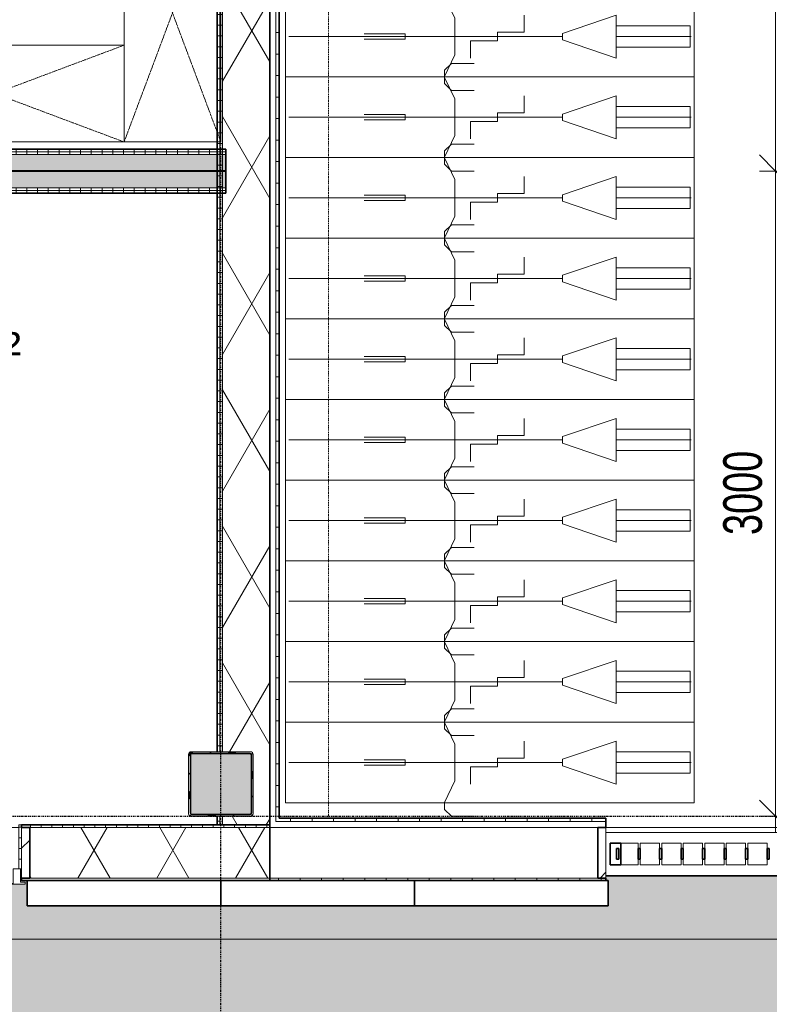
# Model space of a CAD drawing. Header units: millimetres. Extents: x -80560 to 110805, y -11020 to 52719.
# Tile 75 of 152: x 77159 to 80645, y 9126 to 13703. Entities that reach past the tile are written whole.
import ezdxf

# ---------------------------------------------------------------- set-up
doc = ezdxf.new("R2010")
doc.units = ezdxf.units.MM
for name, pattern in [('CENTER2', [20, 8, -4, 4, -4]), ('DASHDOT2', [8, 4, -2, 0, -2]), ('DASHED2', [6, 4, -2]), ('DASHED2-1', [3, 2, -1])]:
    doc.linetypes.add(name, pattern=pattern)
for name, color, linetype, lineweight in [('A-ANNO-DIMS', 211, 'Continuous', 9), ('A-ANNO-DIMS-100', 211, 'Continuous', 9), ('A-AREA-IDEN', 2, 'Continuous', 9), ('A-DETL-GENF', 92, 'Continuous', 18), ('A-DETL-MBND', 5, 'Continuous', 18), ('A-FLOR', 192, 'Continuous', 18), ('A-FLOR-OVHD', 1, 'DASHED2-1', 18), ('A-FLOR-PATT', 8, 'Continuous', 18), ('A-GENM', 13, 'Continuous', 18), ('A-GENM-HDLN', 13, 'DASHED2-1', 18), ('A-GLAZ', 151, 'Continuous', 18), ('A-GLAZ-CWMG', 51, 'Continuous', 18), ('A-GLAZ-SILL', 1, 'Continuous', 18), ('A-WALL', 113, 'Continuous', 35), ('A-WALL-PATT', 111, 'Continuous', 35), ('I-FURN', 30, 'Continuous', 18), ('I-WALL', 2, 'Continuous', 18), ('S-COLS', 52, 'Continuous', 18), ('S-GRID', 1, 'Continuous', 9)]:
    doc.layers.add(name, color=color, linetype=linetype, lineweight=lineweight)
doc.styles.add('Arial', font='arial.ttf', dxfattribs={"height": 180})
doc.styles.add('Arial_6', font='arial.ttf', dxfattribs={"width": 0.7, "height": 180})
doc.dimstyles.new('n3o_1_8', dxfattribs={"dimscale": 304.8, "dimtxt": 183.646692, "dimasz": 0.492126, "dimexe": 0.246063, "dimexo": 0.0625, "dimgap": 0.032808, "dimtad": 1, "dimdec": 0, "dimdsep": 46, "dimtxsty": 'Arial_6', "dimblk1": 'OBLIQUE', "dimblk2": 'OBLIQUE', "dimsah": 1, "dimcen": 0.09, "dimdle": 0.246063, "dimazin": 0, "dimtfac": 1, "dimtdec": 4, "dimtix": 1, "dimtmove": 0, "dimatfit": 3, "dimfxl": 0.246063, "dimfxlon": 1, "dimtvp": 1, "dimtolj": 1, "dimtzin": 0, "dimarcsym": 2})
doc.dimstyles.new('n3o_1_8_3', dxfattribs={"dimscale": 304.8, "dimtxt": 183.646692, "dimasz": 0.492126, "dimexe": 0.246063, "dimexo": 0.0625, "dimgap": 0.032808, "dimtad": 1, "dimdec": 0, "dimdsep": 46, "dimtxsty": 'Arial_6', "dimblk1": 'OBLIQUE', "dimblk2": 'OBLIQUE', "dimsah": 1, "dimcen": 0.09, "dimdle": 0.246063, "dimazin": 0, "dimtfac": 1, "dimtdec": 4, "dimtix": 1, "dimtmove": 0, "dimatfit": 3, "dimfxl": 0.246063, "dimfxlon": 1, "dimtvp": 1, "dimtolj": 1, "dimtzin": 0, "dimarcsym": 2})
pattern_1 = [(270, (75992.32, 13102), (50, 1e-13), [])]
pattern_2 = [(45, (0, 0), (-141.42136, 141.42136), [])]
pattern_3 = [(60, (24894.82, 0), (-274.963, 158.75), []), (120, (24894.82, 0), (-274.963, -158.75), [])]
pattern_4 = [(180, (78321.82, 24927.75), (2e-13, -50), [])]

# ---------------------------------------------------------------- blocks, each defined once
blk = doc.blocks.new('Leonardo College_EHA_1489_R18_CF_situatie_2020_rvt-1-DO_00 begane grond')
at = {"layer": 'A-FLOR-PATT', "lineweight": 9}
h = blk.add_hatch(dxfattribs=at)
h.set_pattern_fill('FP_27', color=93, style=0, pattern_type=2)
h.set_pattern_definition([(90, (0, 0), (-456.197, 456.197), [120.967, -791.427]), (45, (0, 0), (-456.197, 456.197), [120.968, -524.193]), (135, (0, 0), (-456.197, -456.197), [120.968, -524.193])])
h.paths.add_polyline_path([(53547.8, 6923), (67447.4, 6923), (67424.9, 9701), (65130, 9701), (65130, 9711.4), (64440, 9713), (64440, 9701), (64450, 9701), (64450, 9584), (62200, 9584), (62200, 9701), (62210, 9701), (62210, 9720), (61625.9, 9721), (60390, 9721), (60390, 9701), (60400, 9701), (60400, 9584), (57700, 9584), (57700, 9701), (57710, 9701), (57710, 9721), (54990, 9721), (54990, 9701), (55000, 9701), (55000, 9584), (52300, 9584), (52300, 9701), (52268, 9701), (52268, 9694), (52290, 9694), (52290, 9684), (49610, 9684), (49610, 9694), (49632, 9694), (49632, 9701), (49600, 9700), (49600, 9584), (47450, 9584), (47450, 9701), (47418, 9701), (47418, 9694), (47440, 9694), (47440, 9684), (42960, 9684), (42960, 9694), (42982, 9694), (42982, 9701), (42950, 9700), (42950, 9584), (41600, 9584), (41600, 9701), (41568, 9701), (41568, 9694), (41590, 9694), (41590, 9684), (40683.4, 9684), (40682.5, 9678), (39817.5, 9678), (39816.6, 9684), (39710, 9684), (39710, 9694), (39732, 9694), (39732, 9701), (39700, 9701), (39700, 9584), (38800, 9584), (38800, 9701), (38768, 9701), (38768, 9694), (38790, 9694), (38790, 9684), (37910, 9684), (37910, 9694), (37932, 9694), (37932, 9701), (37900, 9701), (37900, 9584), (35200, 9584), (35200, 9701), (35168, 9701), (35168, 9694), (35190, 9694), (35190, 9684), (32510, 9684), (32510, 9694), (32532, 9694), (32532, 9701), (32500, 9701), (32500, 9584), (30100, 9584), (30100, 9701), (30068, 9701), (30068, 9694), (30090, 9694), (30090, 9684), (29210, 9684), (29210, 9694), (29232, 9694), (29232, 9701), (29200, 9701), (29200, 9584), (28527, 9584), (28527, 9701), (28495, 9701), (28495, 9694), (28517, 9694), (28517, 9684), (28412, 9684), (28409.5, 9668), (27544.5, 9668), (27542, 9684), (27437, 9684), (27437, 9694), (27459, 9694), (27459, 9701), (27427, 9701), (27427, 9584), (25750, 9584), (25750, 9701), (25718, 9701), (25718, 9694), (25740, 9694), (25740, 9684), (23960, 9684), (23960, 9694), (23982, 9694), (23982, 9701), (23950, 9700), (23950, 9584), (23050, 9584), (23050, 9701), (23018, 9701), (23018, 9694), (23040, 9694), (23040, 9684), (22160, 9684), (22160, 9694), (22182, 9694), (22182, 9701), (22150, 9701), (22150, 9584), (20350, 9584), (20350, 9701), (20318, 9701), (20318, 9694), (20340, 9694), (20340, 9684), (15860, 9684), (15860, 9694), (15882, 9694), (15882, 9701), (15850, 9700), (15850, 9584), (14384, 9584), (14384, 9721), (7590.2, 9721), (7590.2, 6923), (52710.1, 6923)], flags=0)
h.paths.add_polyline_path([(30068, 9713), (30073, 9713), (30073, 9721), (30068, 9721)], flags=0)
h.paths.add_polyline_path([(29227, 9713), (29232, 9713), (29232, 9721), (29227, 9721)], flags=0)
at = {"layer": 'A-FLOR', "color": 7}
blk.add_line((57710, 9721), (54990, 9721), dxfattribs=at)
blk = doc.blocks.new('NLRS_28_SCO_UN_staalkolom koker betongevuld_gen_CGA - kolom A-V231-DO_00 begane grond')
at = {"layer": 'S-COLS', "lineweight": 5}
h = blk.add_hatch(dxfattribs=at)
h.set_pattern_fill('FP_199', color=256, style=0, pattern_type=2)
h.set_pattern_definition([(45, (-53200, -10150), (-99.99975, 99.99975), []), (45, (-53115, -10150), (-99.99975, 99.99975), []), (45, (-53110, -10150), (-99.99975, 99.99975), []), (45, (-53105, -10150), (-99.99975, 99.99975), []), (45, (-53100, -10150), (-99.99975, 99.99975), []), (45, (-53095, -10150), (-99.99975, 99.99975), []), (45, (-53090, -10150), (-99.99975, 99.99975), []), (45, (-53085, -10150), (-99.99975, 99.99975), [])])
h.paths.add_polyline_path([(138, -150), (146.5, -146.5), (150, -138), (150, 138), (146.5, 146.5), (138, 150), (-138, 150), (-146.5, 146.5), (-150, 138), (-150, -138), (-146.5, -146.5), (-138, -150)], flags=0)
h.paths.add_polyline_path([(-134, -142), (-139.7, -139.7), (-142, -134), (-142, 134), (-139.7, 139.7), (-134, 142), (134, 142), (139.7, 139.7), (142, 134), (142, -134), (139.7, -139.7), (134, -142)], flags=0)
at = {"layer": 'S-COLS', "lineweight": 9}
blk.add_hatch(color=256, dxfattribs=at).paths.add_polyline_path([(134, -142), (139.7, -139.7), (142, -134), (142, 134), (139.7, 139.7), (134, 142), (-134, 142), (-139.7, 139.7), (-142, 134), (-142, -134), (-139.7, -139.7), (-134, -142)], flags=0)
at = {"layer": 'S-COLS'}
for p, q in [((-150, 138), (-150, -138)), ((138, 150), (-138, 150)), ((-134, 142), (134, 142)), ((150, -138), (150, 138)), ((-142, -134), (-142, 134)), ((142, 134), (142, -134)), ((-138, -150), (138, -150)), ((134, -142), (-134, -142))]:
    blk.add_line(p, q, dxfattribs=at)
at = {"layer": 'S-COLS', "lineweight": 35}
for p, q in [((134, 142), (-134, 142)), ((-142, 134), (-142, -134)), ((142, -134), (142, 134)), ((-134, -142), (134, -142))]:
    blk.add_line(p, q, dxfattribs=at)
at = {"layer": 'S-COLS'}
for centre, radius, start, end in [((-138, 138), 12, 90, 180), ((-134, 134), 8, 90, 180), ((134, 134), 8, 0, 90), ((138, 138), 12, 0, 90), ((-134, -134), 8, 180, 270), ((134, -134), 8, 270, 0), ((-138, -138), 12, 180, 270), ((138, -138), 12, 270, 360)]:
    blk.add_arc(centre, radius, start, end, dxfattribs=at)
at = {"layer": 'S-COLS', "lineweight": 35}
for centre, start, end in [((-134, 134), 90, 180), ((134, 134), 360, 90), ((-134, -134), 180, 270), ((134, -134), 270, 360)]:
    blk.add_arc(centre, 8, start, end, dxfattribs=at)
blk = doc.blocks.new('19112_SW_LeonardoCollege_R2020_rvt-1-DO_00 begane grond')
at = {"layer": 'A-WALL', "color": 50, "lineweight": 9}
for p, q in [((54990, 9925), (57710, 9925)), ((57710, 9725), (54990, 9725))]:
    blk.add_line(p, q, dxfattribs=at)
at = {"color": 50, "lineweight": 9}
blk.add_blockref('NLRS_28_SCO_UN_staalkolom koker betongevuld_gen_CGA - kolom A-V231-DO_00 begane grond', (53200, 10150), dxfattribs=at)
blk = doc.blocks.new('NLRS_41_GM_WPB_spouwlat-SH_generiek_ISR - 235x38-V65-DO_00 begane grond')
at = {"layer": 'A-GENM'}
h = blk.add_hatch(dxfattribs=at)
h.set_pattern_fill('FP_81', color=256, style=0, pattern_type=2)
h.set_pattern_definition(pattern_2)
h.paths.add_polyline_path([(52311, 9713), (52311, 9948), (52273, 9948), (52273, 9713)], flags=0)
for p, q in [((52311, 9948), (52273, 9948)), ((52273, 9948), (52273, 9713)), ((52311, 9713), (52311, 9948)), ((52273, 9713), (52311, 9713))]:
    blk.add_line(p, q, dxfattribs=at)
blk = doc.blocks.new('NLRS_41_GM_WPB_spouwlat-SH_generiek_ISR - 235x38-33868843-DO_00 begane grond')
at = {"layer": 'A-DETL-MBND'}
for p, q in [((32539, 9948), (35161, 9948)), ((32527, 9713), (32532, 9713)), ((35168, 9713), (35173, 9713))]:
    blk.add_line(p, q, dxfattribs=at)
blk = doc.blocks.new('41_dagkanten_SH_generiek_ISR - 12x204_5-V66-DO_00 begane grond')
at = {"layer": 'A-GENM'}
h = blk.add_hatch(dxfattribs=at)
h.set_pattern_fill('FP_80', color=256, style=0, pattern_type=2)
h.set_pattern_definition([(0, (0, 0), (0, 50), [])])
h.paths.add_polyline_path([(52261, 9756), (52273, 9756), (52273, 9960.5), (52261, 9960.5)], flags=0)
for p, q in [((52273, 9960.5), (52261, 9960.5)), ((52261, 9960.5), (52261, 9756)), ((52273, 9756), (52273, 9960.5)), ((52268, 9756), (52273, 9756))]:
    blk.add_line(p, q, dxfattribs=at)
blk = doc.blocks.new('merk 2700 vast glas HOOG - merk 2700 vast glas HOOG-33734846-DO_00 begane grond')
at = {"layer": 'A-GLAZ'}
for p, q in [((-1318, 72), (-1284, 72)), ((-1318, 10), (-1318, 72)), ((-1284, 72), (-1284, 4)), ((1284, 72), (1318, 72)), ((1284, 4), (1284, 72)), ((1318, 72), (1318, 10)), ((-1340, 10), (-1318, 10)), ((-1340, 0), (-1340, 10)), ((-1284, 4), (-1262, 4)), ((-1262, 4), (-1262, 0)), ((1262, 4), (1284, 4)), ((1262, 0), (1262, 4)), ((1318, 10), (1340, 10)), ((1340, 10), (1340, 0)), ((-1262, 0), (-1340, 0)), ((1340, 0), (1262, 0))]:
    blk.add_line(p, q, dxfattribs=at)
at = {"layer": 'A-GLAZ-SILL'}
for p, q in [((-1262, 4), (1262, 4)), ((-1262, 0), (1262, 0))]:
    blk.add_line(p, q, dxfattribs=at)
blk = doc.blocks.new('Rectangular Mullion - 90_n3o_terreinomheining_koker_50x100-33964611-DO_00 begane grond')
at = {"layer": 'A-GLAZ-CWMG', "lineweight": 35}
for p, q in [((-50, 50), (0, 50)), ((-50, -50), (-50, 50)), ((0, 50), (0, -50)), ((0, -50), (-50, -50))]:
    blk.add_line(p, q, dxfattribs=at)
blk = doc.blocks.new('Rectangular Mullion - 90_n3o_terreinomheining_koker_50x100-V68-DO_00 begane grond')
at = {"layer": 'A-GLAZ-CWMG'}
for p, q in [((57450, 9850), (57450, 9875)), ((57450, 9875), (57540, 9875)), ((57540, 9875), (57540, 9850)), ((57450, 9775), (57450, 9800)), ((57540, 9800), (57540, 9775)), ((57540, 9775), (57450, 9775))]:
    blk.add_line(p, q, dxfattribs=at)
blk = doc.blocks.new('Rectangular Mullion - 90_n3o_terreinomheining_koker_50x100-V69-DO_00 begane grond')
at = {"layer": 'A-GLAZ-CWMG'}
for p, q in [((55060, 9875), (55140, 9875)), ((55140, 9875), (55140, 9850)), ((55140, 9800), (55140, 9775)), ((55140, 9775), (55060, 9775))]:
    blk.add_line(p, q, dxfattribs=at)
blk = doc.blocks.new('Rectangular Mullion - 90_n3o_terreinomheining_stripstaal_10x50-33965629-DO_00 begane grond')
at = {"layer": 'A-GLAZ-CWMG', "lineweight": 35}
for p, q in [((-5, 25), (5, 25)), ((-5, -25), (-5, 25)), ((5, 25), (5, -25)), ((5, -25), (-5, -25))]:
    blk.add_line(p, q, dxfattribs=at)
blk = doc.blocks.new('Rectangular Mullion - 90_n3o_terreinomheining_stripstaal_10x50-33964604-DO_00 begane grond')
at = {"layer": 'A-GLAZ-CWMG', "lineweight": 35}
for p, q in [((-5, 25), (5, 25)), ((-5, -25), (-5, 25)), ((5, 25), (5, -25)), ((5, -25), (-5, -25))]:
    blk.add_line(p, q, dxfattribs=at)
blk = doc.blocks.new('00_EHA_GEN_normaal fiets_small - 00_EHA_GEN_normaal fiets_small-30428891-DO_00 begane grond')
at = {"layer": 'A-GENM'}
for p, q in [((-159.6, 218.1), (-128.3, 250)), ((-128.3, 250), (-22.6, 250)), ((-159.6, 185.5), (-159.6, 218.1)), ((-112.6, 85.2), (-159.6, 185.5)), ((210.7, 100), (210.7, 20)), ((387.8, 15), (637.8, 100)), ((637.8, 100), (637.8, -100)), ((-112.6, -85.2), (-112.6, 85.2)), ((638.7, 50), (981.9, 50)), ((981.9, 50), (981.9, -50)), ((-342.4, 12), (-534.1, 12)), ((-342.4, -12), (-342.4, 12)), ((85.6, 20), (85.6, -20)), ((210.7, 20), (85.6, 20)), ((387.8, -15), (387.8, 15)), ((-884.1, 0), (387.8, 0)), ((-884.1, 0), (387.8, 0)), ((-534.1, -12), (-342.4, -12)), ((-39.6, -20), (-39.6, -100)), ((85.6, -20), (-39.6, -20)), ((637.8, -100), (387.8, -15)), ((986.1, 0), (637.8, 0)), ((-159.6, -185.5), (-112.6, -85.2)), ((981.9, -50), (638.7, -50)), ((-159.6, -218), (-159.6, -185.5)), ((-128.3, -250), (-159.6, -218)), ((-22.6, -250), (-128.3, -250))]:
    blk.add_line(p, q, dxfattribs=at)
at = {"layer": 'A-GENM-HDLN'}
for p, q in [((-900, -187.5), (-900, 187.5)), ((1000, 187.5), (-900, 187.5)), ((1000, -187.5), (1000, 187.5)), ((-900, -187.5), (1000, -187.5))]:
    blk.add_line(p, q, dxfattribs=at)
blk = doc.blocks.new('82_kast zonder deur - Stellingkast 120x45cm ntb_-32851537-DO_00 begane grond')
at = {"layer": 'I-FURN', "linetype": 'DASHED2'}
for p, q in [((-600, -225), (-600, 225)), ((-600, 225), (600, 225)), ((600, 225), (-600, -225)), ((-600, 225), (600, -225)), ((600, 225), (-600, 225)), ((-600, 225), (-600, -225)), ((-600, -225), (-600, 225)), ((-600, 225), (600, 225)), ((600, 225), (600, -225)), ((600, -225), (600, 225)), ((600, 225), (600, -225)), ((600, -225), (-600, -225)), ((-600, -225), (600, -225)), ((600, -225), (-600, -225))]:
    blk.add_line(p, q, dxfattribs=at)
blk = doc.blocks.new('82_kast zonder deur - Stellingkast 120x45cm ntb_-V197-DO_00 begane grond')
at = {"layer": 'I-FURN', "linetype": 'DASHED2'}
for p, q in [((-600, -225), (-600, 225)), ((-600, 225), (600, 225)), ((600, 225), (-600, -225)), ((-600, 225), (600, -225)), ((600, 225), (-600, 225)), ((-600, 225), (-600, -225)), ((-600, -225), (-600, 207)), ((600, 225), (600, -225)), ((600, -225), (600, 225)), ((600, 207), (600, -225)), ((600, -225), (-600, -225)), ((-600, -225), (600, -225)), ((150, -225), (-600, -225)), ((600, -225), (150, -225))]:
    blk.add_line(p, q, dxfattribs=at)
blk = doc.blocks.new('NLRS_41_GM_WPB_spouwlat-SH_generiek_ISR - 235x38-V268-DO_00 begane grond')
at = {"layer": 'A-GENM'}
h = blk.add_hatch(dxfattribs=at)
h.set_pattern_fill('FP_81', color=256, style=0, pattern_type=2)
h.set_pattern_definition(pattern_2)
h.paths.add_polyline_path([(54990, 9713), (54990, 9948), (54952, 9948), (54952, 9713)], flags=0)
for p, q in [((54990, 9948), (54952, 9948)), ((54952, 9948), (54952, 9713)), ((54990, 9713), (54990, 9948)), ((54952, 9713), (54990, 9713))]:
    blk.add_line(p, q, dxfattribs=at)
blk = doc.blocks.new('01_n3o_symbool_lijn_met_tekst - brandwerend_B60-31157474-DO_00 begane grond')
at = {"layer": 'A-DETL-GENF', "color": 3, "linetype": 'DASHDOT2'}
blk.add_line((0, 0), (8362.5, 0), dxfattribs=at)
blk = doc.blocks.new('DIMBLOCK272-DO_00 begane grond')
at = {"layer": 'A-ANNO-DIMS-100'}
for p, q in [((102364.8, 10470.3), (102364.8, 5571.3)), ((102364.8, 5646.3), (102364.8, 10470.3)), ((39278.8, 5646.3), (39353.8, 5721.3)), ((39278.8, 5721.3), (39278.8, 5571.3)), ((39278.8, 5646.3), (39278.8, 5721.3)), ((102364.8, 5646.3), (102439.8, 5721.3)), ((39203.8, 5646.3), (102439.8, 5646.3)), ((39278.8, 5646.3), (39203.8, 5571.3)), ((102364.8, 5646.3), (102289.8, 5571.3))]:
    blk.add_line(p, q, dxfattribs=at)
at = {"layer": 'A-ANNO-DIMS-100', "color": 0, "insert": (70581.7, 5889.9), "char_height": 180, "width": 576.368, "attachment_point": 1, "line_spacing_factor": 0.941778, "style": 'Arial_6'}
blk.add_mtext('63086', dxfattribs=at)
blk = doc.blocks.new('_Oblique')
at = {"color": 0, "linetype": 'ByBlock', "lineweight": -2}
blk.add_line((-0.5, -0.5), (0.5, 0.5), dxfattribs=at)
blk = doc.blocks.new('DIMBLOCK634-DO_00 begane grond')
at = {"layer": 'A-ANNO-DIMS-100'}
for p, q in [((80674.1, 12999.5), (80599.1, 13074.5)), ((80599.1, 12999.5), (80749.1, 12999.5)), ((80674.1, 12999.5), (80599.1, 12999.5)), ((80674.1, 9925), (80674.1, 12999.5)), ((80674.1, 12999.5), (80749.1, 12924.5)), ((80674.1, 10000), (80599.1, 10075)), ((80599.1, 10000), (80749.1, 10000)), ((80674.1, 10000), (80599.1, 10000)), ((80674.1, 10000), (80749.1, 9925))]:
    blk.add_line(p, q, dxfattribs=at)
at = {"layer": 'A-ANNO-DIMS-100', "color": 0, "insert": (80430.5, 11307.6), "char_height": 180, "width": 461.094, "attachment_point": 1, "rotation": 90, "line_spacing_factor": 0.941778, "style": 'Arial_6'}
blk.add_mtext('3000', dxfattribs=at)
blk = doc.blocks.new('DIMBLOCK635-DO_00 begane grond')
at = {"layer": 'A-ANNO-DIMS-100'}
for p, q in [((80674.1, 18047.5), (80599.1, 18122.5)), ((80599.1, 18047.5), (80749.1, 18047.5)), ((80674.1, 18047.5), (80599.1, 18047.5)), ((80674.1, 12999.5), (80674.1, 18047.5)), ((80674.1, 18047.5), (80749.1, 17972.5)), ((80674.1, 12999.5), (80599.1, 13074.5)), ((80599.1, 12999.5), (80749.1, 12999.5)), ((80674.1, 12999.5), (80599.1, 12999.5)), ((80674.1, 12999.5), (80749.1, 12924.5))]:
    blk.add_line(p, q, dxfattribs=at)
at = {"layer": 'A-ANNO-DIMS-100', "color": 0, "insert": (80430.5, 15331.4), "char_height": 180, "width": 461.094, "attachment_point": 1, "rotation": 90, "line_spacing_factor": 0.941778, "style": 'Arial_6'}
blk.add_mtext('5048', dxfattribs=at)

msp = doc.modelspace()

# ---------------------------------------------------------------- hatches: boundary and pattern name
at = {"layer": 'A-WALL-PATT', "lineweight": 18}
h = msp.add_hatch(dxfattribs=at)
h.set_pattern_fill('FP_226', color=256, angle=90, style=0, pattern_type=2)
h.set_pattern_definition([(180, (78365.82, 24943.5), (5e-13, -100), [])])
h.paths.add_polyline_path([(78365.8, 9992), (78365.8, 39923), (78349.8, 39923), (78349.8, 9992)], flags=0)
h = msp.add_hatch(dxfattribs=at)
h.set_pattern_fill('FP_2', color=256, style=0, pattern_type=2)
h.set_pattern_definition(pattern_3)
h.paths.add_polyline_path([(78321.8, 9960.5), (78321.8, 39895), (78101.8, 39895), (78101.8, 35350), (78231.9, 35349.1), (78240.4, 35345.6), (78244.8, 35335), (78244, 35062.9), (78240.4, 35054.4), (78229.8, 35050), (78101.8, 35050), (78101.8, 29050), (78234.5, 29049.3), (78241.3, 29046.5), (78244.8, 29038), (78244.1, 28760.3), (78241.3, 28753.5), (78232.8, 28750), (78101.8, 28750), (78101.8, 22750), (78231.9, 22749.1), (78240.4, 22745.6), (78244.8, 22735), (78244, 22462.9), (78240.4, 22454.4), (78229.8, 22450), (78101.8, 22450), (78101.8, 10300), (78234.5, 10299.3), (78241.3, 10296.5), (78244.8, 10288), (78244.1, 10010.3), (78241.3, 10003.5), (78232.8, 10000), (78101.8, 10000), (78101.8, 9960.5), (78297.9, 9960.5)], flags=0)
h = msp.add_hatch(dxfattribs=at)
h.set_pattern_fill('FP_158', color=256, angle=90, style=0, pattern_type=2)
h.set_pattern_definition(pattern_4)
h.paths.add_polyline_path([(78076.8, 9960.5), (78089.3, 9960.5), (78089.3, 10000), (78076.8, 10000)], flags=0)
h.paths.add_polyline_path([(78089.3, 10300), (78089.3, 17725), (78076.8, 17725), (78076.8, 10300), (78088.8, 10300)], flags=0)
h.paths.add_polyline_path([(78089.3, 17800), (78089.3, 17970), (78076.8, 17970), (78076.8, 17800)], flags=0)
h.paths.add_polyline_path([(78076.8, 18125), (78089.3, 18125), (78089.3, 22450), (78076.8, 22450), (78076.8, 18137.5)], flags=0)
h.paths.add_polyline_path([(78079.5, 22750), (78089.3, 22750), (78089.3, 28750), (78076.8, 28750), (78076.8, 22750)], flags=0)
h.paths.add_polyline_path([(78089.3, 29050), (78089.3, 35050), (78076.8, 35050), (78076.8, 29050), (78083.2, 29050)], flags=0)
h.paths.add_polyline_path([(78089.3, 35350), (78089.3, 39662.5), (78076.8, 39662.5), (78076.8, 35350), (78086.8, 35350)], flags=0)
h = msp.add_hatch(dxfattribs=at)
h.set_pattern_fill('FP_158', color=256, angle=90, style=0, pattern_type=2)
h.set_pattern_definition(pattern_4)
h.paths.add_polyline_path([(78089.3, 9960.5), (78101.8, 9960.5), (78101.8, 10000), (78089.3, 10000)], flags=0)
h.paths.add_polyline_path([(78101.8, 10300), (78101.8, 17750), (78089.3, 17750), (78089.3, 10300), (78101.3, 10300)], flags=0)
h.paths.add_polyline_path([(78089.3, 17800), (78101.8, 17800), (78101.8, 17970), (78089.3, 17970), (78089.3, 17920.7)], flags=0)
h.paths.add_polyline_path([(78101.8, 18125), (78101.8, 22450), (78089.3, 22450), (78089.3, 18125)], flags=0)
h.paths.add_polyline_path([(78099.1, 22750), (78101.8, 22750), (78101.8, 28750), (78089.3, 28750), (78089.3, 22750), (78094.8, 22750)], flags=0)
h.paths.add_polyline_path([(78095.5, 29050), (78101.8, 29050), (78101.8, 35050), (78089.3, 35050), (78089.3, 29050), (78094.8, 29050)], flags=0)
h.paths.add_polyline_path([(78091.8, 35350), (78101.8, 35350), (78101.8, 39675), (78089.3, 39675), (78089.3, 35350)], flags=0)
h = msp.add_hatch(dxfattribs=at)
h.set_pattern_fill('FP_43', color=256, angle=-270, style=0, pattern_type=2)
h.set_pattern_definition(pattern_1)
h.paths.add_polyline_path([(78117.3, 13089.5), (78117.3, 13102), (74059.8, 13102), (74059.8, 13089.5), (74773.8, 13089.5)], flags=0)
h.paths.add_polyline_path([(73879.8, 13089.5), (73879.8, 13102), (73867.3, 13102), (73867.3, 13089.5)], flags=0)
h = msp.add_hatch(dxfattribs=at)
h.set_pattern_fill('FP_43', color=256, angle=-270, style=0, pattern_type=2)
h.set_pattern_definition(pattern_1)
h.paths.add_polyline_path([(78117.3, 13077), (78117.3, 13089.5), (74047.3, 13088.4), (74047.3, 13077), (74773.8, 13077)], flags=0)
h.paths.add_polyline_path([(73879.8, 13077), (73892.3, 13077), (73892.3, 13089.5), (73879.8, 13089.5)], flags=0)
at = {"layer": 'A-WALL-PATT', "lineweight": 5}
for points in [[(78117.3, 13002), (78117.3, 13077), (73892.3, 13077), (73892.8, 13002), (74773.8, 13002)], [(78117.3, 12922), (78117.3, 12997), (73972.3, 12997), (73972.3, 12922), (74773.8, 12922)]]:
    msp.add_hatch(color=256, dxfattribs=at).paths.add_polyline_path(points, flags=0)
at = {"layer": 'A-WALL-PATT', "lineweight": 18}
h = msp.add_hatch(dxfattribs=at)
h.set_pattern_fill('FP_43', color=256, angle=-270, style=0, pattern_type=2)
h.set_pattern_definition(pattern_1)
h.paths.add_polyline_path([(78117.3, 12909.5), (78117.3, 12922), (74047.3, 12921.7), (74047.3, 12909.5), (74773.8, 12909.5)], flags=0)
h = msp.add_hatch(dxfattribs=at)
h.set_pattern_fill('FP_43', color=256, angle=-270, style=0, pattern_type=2)
h.set_pattern_definition(pattern_1)
h.paths.add_polyline_path([(78117.3, 12897), (78117.3, 12909.5), (74059.8, 12909.5), (74059.8, 12897), (74773.8, 12897)], flags=0)
h = msp.add_hatch(dxfattribs=at)
h.set_pattern_fill('FP_232', color=256, angle=-270, style=0, pattern_type=2)
h.set_pattern_definition([(270, (88518.82, 9992), (100, 4e-13), [])])
h.paths.add_polyline_path([(98561.2, 9976), (98715.8, 9976), (98715.8, 9992), (98404.8, 9991), (98404.8, 9977.2), (98444.8, 9976)], flags=0)
h.paths.add_polyline_path([(94156.2, 9976), (94194.8, 9977.1), (94194.8, 9992), (93854.8, 9992), (93854.8, 9976)], flags=0)
h.paths.add_polyline_path([(88870.1, 9976), (89334.8, 9976), (89334.8, 9992), (87104.8, 9992), (87104.8, 9976), (88576.4, 9976)], flags=0)
h.paths.add_polyline_path([(84758.7, 9976), (85284.8, 9976), (85284.8, 9992), (82604.8, 9992), (82604.8, 9976), (84171.3, 9976)], flags=0)
h.paths.add_polyline_path([(79884.8, 9976), (79884.8, 9992), (78349.8, 9992), (78349.8, 9976), (79472.6, 9976)], flags=0)
h = msp.add_hatch(dxfattribs=at)
h.set_pattern_fill('FP_2', color=256, style=0, pattern_type=2)
h.set_pattern_definition(pattern_3)
h.paths.add_polyline_path([(78297.9, 9713), (78321.8, 9713), (78321.8, 9948), (77205.8, 9948), (77205.8, 9713), (77710.5, 9713)], flags=0)
h.paths.add_polyline_path([(74483.8, 9713), (74483.8, 9948), (72355.8, 9948), (72355.8, 9713), (74186.5, 9713)], flags=0)
h.paths.add_polyline_path([(67725.7, 9713), (67833.8, 9713), (67833.8, 9948), (66505.8, 9948), (66505.8, 9713), (66551, 9713)], flags=0)
h.paths.add_polyline_path([(64495.3, 9713), (64583.8, 9713), (64583.8, 9948), (63705.8, 9948), (63705.8, 9713), (64201.6, 9713)], flags=0)
h.paths.add_polyline_path([(62783.8, 9713), (62783.8, 9948), (60105.8, 9948), (60105.8, 9713), (62733.3, 9713)], flags=0)
h.paths.add_polyline_path([(57153.5, 9713), (57383.8, 9713), (57383.8, 9948), (55005.8, 9948), (55005.8, 9713), (56566.2, 9713)], flags=0)
h.paths.add_polyline_path([(54083.8, 9713), (54083.8, 9948), (53432.8, 9948), (53432.8, 9713), (53629.4, 9713)], flags=0)
h.paths.add_polyline_path([(52310.8, 9713), (52310.8, 9948), (50655.8, 9948), (50655.8, 9713), (52161.1, 9713)], flags=0)
h.paths.add_polyline_path([(46875, 9713), (47033.8, 9713), (47033.8, 9948), (45255.8, 9948), (45255.8, 9713), (46581.3, 9713)], flags=0)
h.paths.add_polyline_path([(48833.8, 9713), (48833.8, 9948), (47955.8, 9948), (47955.8, 9713), (48343.3, 9713)], flags=0)
h.paths.add_polyline_path([(40733.8, 9713), (40733.8, 9948), (39407.8, 9948), (39407.8, 9713), (40707.9, 9713)], flags=0)
h = msp.add_hatch(dxfattribs=at)
h.set_pattern_fill('FP_231', color=256, angle=90, style=0, pattern_type=2)
h.set_pattern_definition([(90, (58858.82, 9701), (-50, -2e-13), [])])
h.paths.add_polyline_path([(77167.8, 9948), (78321.8, 9948), (78321.8, 9960.5), (77167.8, 9960.5)], flags=0)
h.paths.add_polyline_path([(72317.8, 9948), (74521.8, 9948), (74521.8, 9960.5), (72317.8, 9960.5)], flags=0)
h.paths.add_polyline_path([(67725.7, 9948), (67871.8, 9948), (67871.8, 9960.5), (66467.8, 9960.5), (66467.8, 9948), (66551, 9948)], flags=0)
h.paths.add_polyline_path([(64583.8, 9948), (64621.8, 9948), (64621.8, 9960.5), (63667.8, 9960.5), (63667.8, 9948), (64201.6, 9948)], flags=0)
h.paths.add_polyline_path([(62821.8, 9948), (62821.8, 9960.5), (60067.8, 9960.5), (60067.8, 9948), (62783.8, 9948)], flags=0)
h.paths.add_polyline_path([(56566.2, 9948), (57421.8, 9948), (57421.8, 9960.5), (54967.8, 9960.5), (54967.8, 9948), (56272.5, 9948)], flags=0)
h.paths.add_polyline_path([(53923.1, 9948), (54121.8, 9948), (54121.8, 9960.5), (53394.8, 9960.5), (53394.8, 9948), (53629.4, 9948)], flags=0)
h.paths.add_polyline_path([(51867.4, 9948), (52348.8, 9948), (52348.8, 9960.5), (50617.8, 9960.5), (50617.8, 9948), (51573.7, 9948)], flags=0)
h.paths.add_polyline_path([(48871.8, 9948), (48871.8, 9960.5), (47917.8, 9960.5), (47917.8, 9948), (48833.8, 9948)], flags=0)
h.paths.add_polyline_path([(47071.8, 9948), (47071.8, 9960.5), (45217.8, 9960.5), (45217.8, 9948), (47033.8, 9948)], flags=0)
h.paths.add_polyline_path([(40707.9, 9948), (40771.8, 9948), (40771.8, 9960.5), (39642.8, 9960.5), (39642.8, 9948)], flags=0)
h = msp.add_hatch(dxfattribs=at)
h.set_pattern_fill('FP_230', color=256, style=0, pattern_type=2)
h.set_pattern_definition([(0, (58858.82, 9701), (2e-14, 50), [])])
h.paths.add_polyline_path([(78321.8, 9701), (78321.8, 9713), (77167.8, 9713), (77167.8, 9701), (78297.9, 9701)], flags=0)
h.paths.add_polyline_path([(74521.8, 9701), (74521.8, 9713), (72317.8, 9713), (72317.8, 9701), (74186.5, 9701)], flags=0)
h.paths.add_polyline_path([(67725.7, 9701), (67871.8, 9701), (67871.8, 9713), (66467.8, 9713), (66467.8, 9701), (66551, 9701)], flags=0)
h.paths.add_polyline_path([(64621.8, 9701), (64621.8, 9713), (63667.8, 9713), (63667.8, 9701), (64495.3, 9701)], flags=0)
h.paths.add_polyline_path([(62733.3, 9701), (62821.8, 9701), (62821.8, 9713), (60067.8, 9713), (60067.8, 9701), (62439.6, 9701)], flags=0)
h.paths.add_polyline_path([(57421.8, 9701), (57421.8, 9713), (54967.8, 9713), (54967.8, 9701), (57153.5, 9701)], flags=0)
h.paths.add_polyline_path([(53629.4, 9701), (54121.8, 9701), (54121.8, 9713), (53394.8, 9713), (53394.8, 9701)], flags=0)
h.paths.add_polyline_path([(52161.1, 9701), (52348.8, 9701), (52348.8, 9713), (50617.8, 9713), (50617.8, 9701), (51867.4, 9701)], flags=0)
h.paths.add_polyline_path([(48049.7, 9701), (48871.8, 9701), (48871.8, 9713), (47917.8, 9713), (47917.8, 9701)], flags=0)
h.paths.add_polyline_path([(46581.3, 9701), (47071.8, 9701), (47071.8, 9713), (45217.8, 9713), (45217.8, 9701), (45406.6, 9701)], flags=0)
h.paths.add_polyline_path([(39395.8, 9701), (40771.8, 9701), (40771.8, 9713), (39395.8, 9713)], flags=0)
h = msp.add_hatch(dxfattribs=at)
h.set_pattern_fill('FP_77', color=256, angle=90, style=0, pattern_type=2)
h.set_pattern_definition([(90, (90363.32, 9701), (-100, -3e-13), [])])
h.paths.add_polyline_path([(100286.9, 9701), (100286.9, 9713), (93854.8, 9713), (93854.8, 9701), (99442.3, 9701)], flags=0)
h.paths.add_polyline_path([(88870.1, 9701), (89334.8, 9701), (89334.8, 9713), (87104.8, 9713), (87104.8, 9701), (88576.4, 9701)], flags=0)
h.paths.add_polyline_path([(85052.3, 9701), (85284.8, 9701), (85284.8, 9713), (82604.8, 9713), (82604.8, 9701), (84758.7, 9701)], flags=0)
h.paths.add_polyline_path([(79472.6, 9701), (79884.8, 9701), (79884.8, 9713), (78321.8, 9713), (78321.8, 9701)], flags=0)

# ---------------------------------------------------------------- linework, layer by layer
at = {"layer": 'A-FLOR'}
msp.add_line((79884.8, 9948), (82604.8, 9948), dxfattribs=at)
at = {"layer": 'A-FLOR-OVHD'}
msp.add_line((102310.7, 9429), (36723.8, 9429), dxfattribs=at)
at = {"layer": 'A-WALL', "lineweight": 18}
for p, q in [((78349.8, 39923), (78349.8, 9976)), ((78101.8, 22450), (78101.8, 10300)), ((78089.3, 17725), (78089.3, 10300)), ((78117.3, 13077), (74047.3, 13077)), ((78117.3, 13089.5), (74059.8, 13089.5)), ((78117.3, 13002), (73967.3, 13002)), ((78117.3, 12997), (73972.3, 12997)), ((78117.3, 12922), (74047.3, 12922)), ((78117.3, 12909.5), (74059.8, 12909.5)), ((78089.3, 10000), (78089.3, 9960.5)), ((78101.8, 10000), (78101.8, 9960.5)), ((77205.8, 9948), (79846.8, 9948)), ((78349.8, 9976), (79884.8, 9976)), ((77167.8, 9713), (77162.8, 9713)), ((77205.8, 9713), (79846.8, 9713)), ((77167.8, 9701), (77162.8, 9701))]:
    msp.add_line(p, q, dxfattribs=at)
at = {"layer": 'A-WALL'}
for p, q in [((78365.8, 9992), (78365.8, 39939)), ((78321.8, 9701), (78321.8, 39895)), ((78076.8, 17712.5), (78076.8, 10300)), ((78076.8, 10000), (78076.8, 9960.5)), ((79884.8, 9992), (78365.8, 9992)), ((79884.8, 9948), (79884.8, 9992)), ((78321.8, 9960.5), (77167.8, 9960.5)), ((77167.8, 9960.5), (77167.8, 9948)), ((77167.8, 9948), (77205.8, 9948)), ((77205.8, 9948), (77205.8, 9713)), ((79846.8, 9713), (79846.8, 9948)), ((79846.8, 9948), (79884.8, 9948)), ((77205.8, 9713), (77167.8, 9713)), ((77167.8, 9713), (77167.8, 9701)), ((79884.8, 9713), (79846.8, 9713)), ((79884.8, 9701), (79884.8, 9713)), ((79894.8, 9701), (77167.8, 9701)), ((77194.8, 9701), (77194.8, 9584)), ((78094.8, 9584), (78094.8, 9701)), ((78994.8, 9701), (78994.8, 9584)), ((79894.8, 9584), (79894.8, 9701)), ((77194.8, 9584), (79894.8, 9584))]:
    msp.add_line(p, q, dxfattribs=at)
at = {"layer": 'I-WALL', "lineweight": 35}
for p, q in [((78117.3, 13102), (74072.3, 13102)), ((78117.3, 12897), (78117.3, 13102)), ((74072.3, 12897), (78117.3, 12897))]:
    msp.add_line(p, q, dxfattribs=at)
at = {"layer": 'S-GRID', "linetype": 'CENTER2', "lineweight": 25}
for p, q in [((78094.8, 4383.3), (78094.8, 52119.1)), ((29945.3, 10000), (110204.9, 10000))]:
    msp.add_line(p, q, dxfattribs=at)

# ---------------------------------------------------------------- block references
at = {"color": 250, "lineweight": 5}
for name in ['Leonardo College_EHA_1489_R18_CF_situatie_2020_rvt-1-DO_00 begane grond', '19112_SW_LeonardoCollege_R2020_rvt-1-DO_00 begane grond']:
    msp.add_blockref(name, (24894.8, 0), dxfattribs=at)
at = {"layer": 'A-DETL-GENF', "color": 3, "linetype": 'DASHDOT2', "rotation": 90}
msp.add_blockref('01_n3o_symbool_lijn_met_tekst - brandwerend_B60-31157474-DO_00 begane grond', (78594.8, 10000), dxfattribs=at)
at = {"layer": 'A-GENM'}
for name, p in [('00_EHA_GEN_normaal fiets_small - 00_EHA_GEN_normaal fiets_small-30428891-DO_00 begane grond', (79294.8, 13625)), ('00_EHA_GEN_normaal fiets_small - 00_EHA_GEN_normaal fiets_small-30428891-DO_00 begane grond', (79294.8, 13250)), ('00_EHA_GEN_normaal fiets_small - 00_EHA_GEN_normaal fiets_small-30428891-DO_00 begane grond', (79294.8, 12875)), ('00_EHA_GEN_normaal fiets_small - 00_EHA_GEN_normaal fiets_small-30428891-DO_00 begane grond', (79294.8, 12500)), ('00_EHA_GEN_normaal fiets_small - 00_EHA_GEN_normaal fiets_small-30428891-DO_00 begane grond', (79294.8, 12125)), ('00_EHA_GEN_normaal fiets_small - 00_EHA_GEN_normaal fiets_small-30428891-DO_00 begane grond', (79294.8, 11750)), ('00_EHA_GEN_normaal fiets_small - 00_EHA_GEN_normaal fiets_small-30428891-DO_00 begane grond', (79294.8, 11375)), ('00_EHA_GEN_normaal fiets_small - 00_EHA_GEN_normaal fiets_small-30428891-DO_00 begane grond', (79294.8, 11000)), ('00_EHA_GEN_normaal fiets_small - 00_EHA_GEN_normaal fiets_small-30428891-DO_00 begane grond', (79294.8, 10625)), ('00_EHA_GEN_normaal fiets_small - 00_EHA_GEN_normaal fiets_small-30428891-DO_00 begane grond', (79294.8, 10250)), ('NLRS_41_GM_WPB_spouwlat-SH_generiek_ISR - 235x38-33868843-DO_00 begane grond', (41994.8, 0)), ('41_dagkanten_SH_generiek_ISR - 12x204_5-V66-DO_00 begane grond', (24894.8, 0)), ('NLRS_41_GM_WPB_spouwlat-SH_generiek_ISR - 235x38-V65-DO_00 begane grond', (24894.8, 0)), ('NLRS_41_GM_WPB_spouwlat-SH_generiek_ISR - 235x38-V268-DO_00 begane grond', (24894.8, 0))]:
    msp.add_blockref(name, p, dxfattribs=at)
at = {"layer": 'A-GLAZ'}
msp.add_blockref('merk 2700 vast glas HOOG - merk 2700 vast glas HOOG-33734846-DO_00 begane grond', (75844.8, 9684), dxfattribs=at)
at = {"layer": 'A-GLAZ-CWMG', "extrusion": (0, 0, -1)}
for name, p in [('Rectangular Mullion - 90_n3o_terreinomheining_koker_50x100-33964611-DO_00 begane grond', (-79904.8, 9825)), ('Rectangular Mullion - 90_n3o_terreinomheining_stripstaal_10x50-33964604-DO_00 begane grond', (-79939.8, 9825)), ('Rectangular Mullion - 90_n3o_terreinomheining_stripstaal_10x50-33965629-DO_00 begane grond', (-80039.8, 9825)), ('Rectangular Mullion - 90_n3o_terreinomheining_stripstaal_10x50-33965629-DO_00 begane grond', (-80139.8, 9825)), ('Rectangular Mullion - 90_n3o_terreinomheining_stripstaal_10x50-33965629-DO_00 begane grond', (-80239.8, 9825)), ('Rectangular Mullion - 90_n3o_terreinomheining_stripstaal_10x50-33965629-DO_00 begane grond', (-80339.8, 9825)), ('Rectangular Mullion - 90_n3o_terreinomheining_stripstaal_10x50-33965629-DO_00 begane grond', (-80439.8, 9825)), ('Rectangular Mullion - 90_n3o_terreinomheining_stripstaal_10x50-33965629-DO_00 begane grond', (-80539.8, 9825)), ('Rectangular Mullion - 90_n3o_terreinomheining_stripstaal_10x50-33965629-DO_00 begane grond', (-80639.8, 9825))]:
    msp.add_blockref(name, p, dxfattribs=at)
at = {"layer": 'A-GLAZ-CWMG'}
for name, p in [('Rectangular Mullion - 90_n3o_terreinomheining_koker_50x100-V69-DO_00 begane grond', (24894.8, 0)), ('Rectangular Mullion - 90_n3o_terreinomheining_koker_50x100-V68-DO_00 begane grond', (22594.8, 0)), ('Rectangular Mullion - 90_n3o_terreinomheining_koker_50x100-V68-DO_00 begane grond', (22694.8, 0)), ('Rectangular Mullion - 90_n3o_terreinomheining_koker_50x100-V68-DO_00 begane grond', (22794.8, 0)), ('Rectangular Mullion - 90_n3o_terreinomheining_koker_50x100-V68-DO_00 begane grond', (22894.8, 0)), ('Rectangular Mullion - 90_n3o_terreinomheining_koker_50x100-V68-DO_00 begane grond', (22994.8, 0)), ('Rectangular Mullion - 90_n3o_terreinomheining_koker_50x100-V68-DO_00 begane grond', (23094.8, 0))]:
    msp.add_blockref(name, p, dxfattribs=at)
at = {"layer": 'I-FURN', "linetype": 'DASHED2', "rotation": 269.9999999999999}
msp.add_blockref('82_kast zonder deur - Stellingkast 120x45cm ntb_-V197-DO_00 begane grond', (77869.8, 13735), dxfattribs=at)
at = {"layer": 'I-FURN', "linetype": 'DASHED2'}
msp.add_blockref('82_kast zonder deur - Stellingkast 120x45cm ntb_-32851537-DO_00 begane grond', (77044.8, 13360), dxfattribs=at)

# ---------------------------------------------------------------- texts
at = {"layer": 'A-AREA-IDEN', "insert": (75265.5, 12250.9), "char_height": 180, "width": 2260.759, "attachment_point": 1, "style": 'Arial'}
msp.add_mtext('00.02.05/11.8 m²', dxfattribs=at)

# ---------------------------------------------------------------- dimensions: what is measured, and where the dimension line sits
at = {"layer": 'A-ANNO-DIMS'}
for base, p1, p2, override, picture, middle in [((80674.1, 18047.5), (80599.1, 12999.5), (80599.1, 18047.5), {"dimpost": '<>', "dimfxl": 5048}, 'DIMBLOCK635-DO_00 begane grond', (80572.2, 15523.5)), ((80674.13809, 12999.5), (80599.13809, 10000), (80599.13809, 12999.5), {"dimpost": '<>', "dimfxl": 2999.5}, 'DIMBLOCK634-DO_00 begane grond', (80572.2349517, 11499.75))]:
    dim = msp.add_linear_dim(base=base, p1=p1, p2=p2, angle=90, dimstyle='n3o_1_8_3', override=override, dxfattribs=at)
    dim.commit()
    dim.dimension.update_dxf_attribs({"geometry": picture, "text_midpoint": middle})
dim = msp.add_linear_dim(base=(102364.8, 5646.3), p1=(39278.8, 5721.3), p2=(102364.8, 10470.3), dimstyle='n3o_1_8', override={"dimpost": '<>', "dimfxl": 63264.498951}, dxfattribs=at)
dim.commit()
dim.dimension.update_dxf_attribs({"geometry": 'DIMBLOCK272-DO_00 begane grond', "text_midpoint": (70821.8, 5748.2)})

doc.saveas('drawing.dxf')
